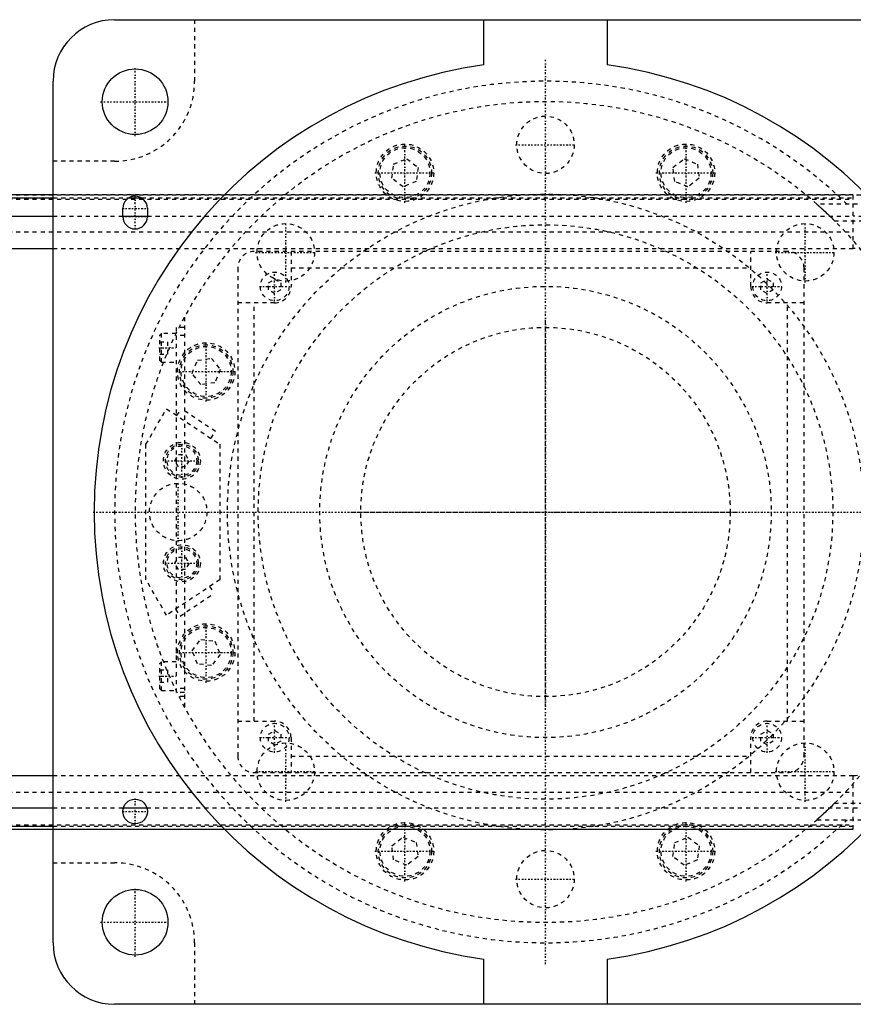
# Model space of a CAD drawing. Extents: x -1055 to 181, y -120 to 120.
# Tile 8 of 9: x -128 to 75, y -120 to 120. Entities that reach past the tile are written whole.
import ezdxf

# ---------------------------------------------------------------- set-up
doc = ezdxf.new("R2010")
doc.units = 0
doc.linetypes.add('CENTER', pattern=[1.5, 0.45, -0.5, 0.05, -0.5])
doc.linetypes.add('DASHED', pattern=[2, 1, -1])
for name, color, linetype in [('AM_0', 7, 'CONTINUOUS'), ('AM_3', 7, 'DASHED'), ('AM_7', 7, 'CENTER')]:
    doc.layers.add(name, color=color, linetype=linetype)

msp = doc.modelspace()

# ---------------------------------------------------------------- linework, layer by layer
at = {"layer": 'AM_0', "color": 7, "linetype": 'CONTINUOUS'}
for p, q in [((-105, 120), (105, 120)), ((-15, 108.97), (-15, 120)), ((15, 120), (15, 108.97)), ((-120, -105), (-120, 105)), ((-120, 77.32), (-659, 77.32)), ((-659, 76.54), (-120, 76.54)), ((-101.59, 76.54), (-98.41, 76.54)), ((-659, 72.1), (-120, 72.1)), ((-103, 72), (-103, 74)), ((-103, 72.1), (-97, 72.1)), ((-97, 74), (-97, 72)), ((-659, 64.2), (-120, 64.2)), ((-659, -64.2), (-120, -64.2)), ((-659, -72.1), (-120, -72.1)), ((-102.86, -72.1), (-97.14, -72.1)), ((-659, -76.54), (-120, -76.54)), ((-659, -77.32), (-120, -77.32)), ((-15, -120), (-15, -108.97)), ((15, -108.97), (15, -120)), ((105, -120), (-105, -120))]:
    msp.add_line(p, q, dxfattribs=at)
for centre, radius in [((-100, 100), 8), ((-100, -73), 3), ((-100, -100), 8)]:
    msp.add_circle(centre, radius, dxfattribs=at)
for centre, radius, start, end in [((-105, 105), 15, 90, 180), ((0, 0), 110, 97.8375, 262.1625), ((0, 0), 110, 277.8375, 82.1625), ((-100, 74), 3, 0, 180), ((-100, 72), 3, 180, 0), ((-105, -105), 15, 180, 270)]:
    msp.add_arc(centre, radius, start, end, dxfattribs=at)
at = {"layer": 'AM_3', "color": 6, "linetype": 'DASHED'}
for p, q in [((-85.5, 120), (-85.5, 105)), ((-105, 85.5), (-120, 85.5)), ((-37.45, 81.36), (-37, 84.8)), ((-37, 84.8), (-33.8, 86.12)), ((-33.8, 86.12), (-31.05, 84.01)), ((-31.05, 84.01), (-31.5, 80.58)), ((31.05, 84.01), (33.8, 86.12)), ((31.5, 80.58), (31.05, 84.01)), ((33.8, 86.12), (37, 84.8)), ((37, 84.8), (37.45, 81.36)), ((-34.7, 79.25), (-37.45, 81.36)), ((-31.5, 80.58), (-34.7, 79.25)), ((34.7, 79.25), (31.5, 80.58)), ((37.45, 81.36), (34.7, 79.25)), ((-659, 77.28), (75, 77.28)), ((75, 77.32), (-120, 77.32)), ((75, 64.2), (75, 77.32)), ((-659, 76.29), (75, 76.29)), ((-120, 76.54), (-101.59, 76.54)), ((-98.41, 76.54), (75, 76.54)), ((120, 75), (66.14, 75)), ((-120, 72.1), (-103, 72.1)), ((-97, 72.1), (75, 72.1)), ((70.42, 71), (135, 71)), ((-659, 68.3), (75, 68.3)), ((-120, 64.2), (75, 64.2)), ((59, 63.5), (-71, 63.5)), ((-62, 63.5), (-62, 55)), ((50, 55), (50, 63.5)), ((-75, 59.5), (-75, -59.5)), ((-62, 59.5), (50, 59.5)), ((63, -59.5), (63, 59.5)), ((-67.5, 55.87), (-66, 56.73)), ((-67.5, 54.13), (-67.5, 55.87)), ((-66, 56.73), (-64.5, 55.87)), ((-64.5, 55.87), (-64.5, 54.13)), ((52.5, 55.87), (54, 56.73)), ((52.5, 54.13), (52.5, 55.87)), ((54, 56.73), (55.5, 55.87)), ((55.5, 55.87), (55.5, 54.13)), ((-66, 53.27), (-67.5, 54.13)), ((-64.5, 54.13), (-66, 53.27)), ((54, 53.27), (52.5, 54.13)), ((55.5, 54.13), (54, 53.27)), ((-66, 51), (-75, 51)), ((-71, -51), (-71, 51)), ((63, 51), (54, 51)), ((59, -51), (59, 51)), ((-88, 47.5), (-88, -47.5)), ((-93.6, 43.5), (-94, 43.1)), ((-90, 43.5), (-93.6, 43.5)), ((-93.6, 36.5), (-93.6, 43.5)), ((-88, 45), (-90, 45)), ((-90, 45), (-90, -45)), ((-94, 36.9), (-94, 43.1)), ((-94, 41.5), (-92, 41.5)), ((-92, 38.5), (-92, 41.5)), ((-88, 43), (-90, 43)), ((-94, 40), (-92, 40)), ((-94, 38.5), (-92, 38.5)), ((-94, 36.9), (-93.6, 36.5)), ((-93.6, 36.5), (-90, 36.5)), ((-86.12, 33.8), (-84.8, 37)), ((-84.8, 37), (-81.36, 37.45)), ((-81.36, 37.45), (-79.25, 34.7)), ((-84.01, 31.05), (-86.12, 33.8)), ((-79.25, 34.7), (-80.58, 31.5)), ((-80.58, 31.5), (-84.01, 31.05)), ((-97.35, 16.5), (-92.35, 25.16)), ((-92.35, 25.16), (-79.35, 16.5)), ((-89.85, 23.5), (-88.74, 25.16)), ((-80.42, 19.62), (-88.74, 25.16)), ((-81.53, 17.95), (-80.42, 19.62)), ((-97.35, -16.5), (-97.35, 16.5)), ((-79.35, 16.5), (-79.35, -16.5)), ((-90.33, 12.5), (-89.47, 14)), ((-89.47, 11), (-90.33, 12.5)), ((-89.47, 14), (-87.73, 14)), ((-87.73, 14), (-86.87, 12.5)), ((-86.87, 12.5), (-87.73, 11)), ((-87.73, 11), (-89.47, 11)), ((-90.33, -12.5), (-89.47, -11)), ((-89.47, -11), (-87.73, -11)), ((-87.73, -11), (-86.87, -12.5)), ((-89.47, -14), (-90.33, -12.5)), ((-87.73, -14), (-89.47, -14)), ((-86.87, -12.5), (-87.73, -14)), ((-92.35, -25.16), (-97.35, -16.5)), ((-79.35, -16.5), (-92.35, -25.16)), ((-81.85, -18.16), (-80.74, -19.83)), ((-89.06, -25.37), (-80.74, -19.83)), ((-90.17, -23.71), (-89.06, -25.37)), ((-86.12, -33.8), (-84.01, -31.05)), ((-84.01, -31.05), (-80.58, -31.5)), ((-80.58, -31.5), (-79.25, -34.7)), ((-84.8, -37), (-86.12, -33.8)), ((-79.25, -34.7), (-81.36, -37.45)), ((-93.6, -36.5), (-94, -36.9)), ((-94, -43.1), (-94, -36.9)), ((-90, -36.5), (-93.6, -36.5)), ((-93.6, -43.5), (-93.6, -36.5)), ((-81.36, -37.45), (-84.8, -37)), ((-94, -38.5), (-92, -38.5)), ((-94, -40), (-92, -40)), ((-92, -41.5), (-92, -38.5)), ((-94, -41.5), (-92, -41.5)), ((-94, -43.1), (-93.6, -43.5)), ((-88, -43), (-90, -43)), ((-93.6, -43.5), (-90, -43.5)), ((-88, -44), (-90, -44)), ((-88, -45), (-90, -45)), ((-75, -51), (-66, -51)), ((54, -51), (63, -51)), ((-67.5, -54.13), (-66, -53.27)), ((-67.5, -55.87), (-67.5, -54.13)), ((-66, -53.27), (-64.5, -54.13)), ((-64.5, -54.13), (-64.5, -55.87)), ((-62, -55), (-62, -63.5)), ((50, -63.5), (50, -55)), ((52.5, -54.13), (54, -53.27)), ((52.5, -55.87), (52.5, -54.13)), ((54, -53.27), (55.5, -54.13)), ((55.5, -54.13), (55.5, -55.87)), ((-66, -56.73), (-67.5, -55.87)), ((-64.5, -55.87), (-66, -56.73)), ((54, -56.73), (52.5, -55.87)), ((55.5, -55.87), (54, -56.73)), ((-62, -59.5), (50, -59.5)), ((-120, -64.2), (75, -64.2)), ((-71, -63.5), (59, -63.5)), ((75, -77.32), (75, -64.2)), ((-659, -68.3), (75, -68.3)), ((70.42, -71), (135, -71)), ((-120, -72.1), (-102.86, -72.1)), ((-97.14, -72.1), (75, -72.1)), ((-659, -76.29), (75, -76.29)), ((-120, -76.54), (75, -76.54)), ((66.14, -75), (120, -75)), ((-659, -77.28), (75, -77.28)), ((-120, -77.32), (75, -77.32)), ((-37.45, -81.36), (-34.7, -79.25)), ((-37, -84.8), (-37.45, -81.36)), ((-34.7, -79.25), (-31.5, -80.58)), ((-31.5, -80.58), (-31.05, -84.01)), ((31.05, -84.01), (31.5, -80.58)), ((31.5, -80.58), (34.7, -79.25)), ((34.7, -79.25), (37.45, -81.36)), ((37.45, -81.36), (37, -84.8)), ((-120, -85.5), (-105, -85.5)), ((-33.8, -86.12), (-37, -84.8)), ((-31.05, -84.01), (-33.8, -86.12)), ((33.8, -86.12), (31.05, -84.01)), ((37, -84.8), (33.8, -86.12)), ((-85.5, -105), (-85.5, -120))]:
    msp.add_line(p, q, dxfattribs=at)
for points in [[(66.14, 75, 0), (66.14, 75, 0), (66.15, 75, 0), (66.15, 75, 0), (66.15, 74.99, 0), (66.15, 74.99, 0), (66.16, 74.99, 0), (66.16, 74.98, 0), (66.17, 74.97, 0), (66.18, 74.97, 0), (66.19, 74.96, 0), (66.2, 74.95, 0), (66.21, 74.95, 0), (66.22, 74.93, 0), (66.23, 74.92, 0), (66.25, 74.91, 0), (66.27, 74.89, 0), (66.29, 74.87, 0), (66.3, 74.87, 0), (66.31, 74.86, 0), (66.33, 74.84, 0), (66.35, 74.82, 0), (66.36, 74.81, 0), (66.37, 74.8, 0), (66.4, 74.77, 0), (66.42, 74.75, 0), (66.44, 74.74, 0), (66.45, 74.73, 0), (66.48, 74.7, 0), (66.51, 74.68, 0), (66.54, 74.65, 0), (66.57, 74.62, 0), (66.6, 74.59, 0), (66.62, 74.58, 0), (66.63, 74.57, 0), (66.67, 74.54, 0), (66.7, 74.51, 0), (66.74, 74.47, 0), (66.77, 74.44, 0), (66.81, 74.41, 0), (66.83, 74.39, 0), (66.84, 74.38, 0), (66.88, 74.34, 0), (66.92, 74.31, 0), (66.96, 74.27, 0), (67, 74.24, 0), (67.04, 74.2, 0), (67.06, 74.19, 0), (67.08, 74.17, 0), (67.12, 74.13, 0), (67.16, 74.1, 0), (67.2, 74.06, 0), (67.24, 74.02, 0), (67.28, 73.99, 0), (67.3, 73.97, 0), (67.32, 73.95, 0), (67.36, 73.91, 0), (67.4, 73.87, 0), (67.45, 73.83, 0), (67.49, 73.79, 0), (67.53, 73.75, 0), (67.55, 73.73, 0), (67.58, 73.71, 0), (67.62, 73.67, 0), (67.67, 73.63, 0), (67.69, 73.61, 0), (67.83, 73.48, 0), (68.12, 73.21, 0), (68.41, 72.94, 0), (68.72, 72.65, 0), (69.03, 72.35, 0), (69.34, 72.05, 0), (69.5, 71.9, 0), (69.66, 71.75, 0), (69.97, 71.45, 0), (70.27, 71.15, 0), (70.42, 71, 0)], [(70.42, -71, 0), (70.27, -71.15, 0), (69.97, -71.45, 0), (69.66, -71.75, 0), (69.5, -71.9, 0), (69.34, -72.05, 0), (69.03, -72.35, 0), (68.72, -72.65, 0), (68.41, -72.94, 0), (68.12, -73.21, 0), (67.83, -73.48, 0), (67.69, -73.61, 0), (67.67, -73.63, 0), (67.62, -73.67, 0), (67.58, -73.71, 0), (67.55, -73.73, 0), (67.53, -73.75, 0), (67.49, -73.79, 0), (67.45, -73.83, 0), (67.4, -73.87, 0), (67.36, -73.91, 0), (67.32, -73.95, 0), (67.3, -73.97, 0), (67.28, -73.99, 0), (67.24, -74.02, 0), (67.2, -74.06, 0), (67.16, -74.1, 0), (67.12, -74.13, 0), (67.08, -74.17, 0), (67.06, -74.19, 0), (67.04, -74.2, 0), (67, -74.24, 0), (66.96, -74.27, 0), (66.92, -74.31, 0), (66.88, -74.34, 0), (66.84, -74.38, 0), (66.83, -74.39, 0), (66.81, -74.41, 0), (66.77, -74.44, 0), (66.74, -74.47, 0), (66.7, -74.51, 0), (66.67, -74.54, 0), (66.63, -74.57, 0), (66.62, -74.58, 0), (66.6, -74.59, 0), (66.57, -74.62, 0), (66.54, -74.65, 0), (66.51, -74.68, 0), (66.48, -74.7, 0), (66.45, -74.73, 0), (66.44, -74.74, 0), (66.42, -74.75, 0), (66.4, -74.77, 0), (66.37, -74.8, 0), (66.36, -74.81, 0), (66.35, -74.82, 0), (66.33, -74.84, 0), (66.31, -74.86, 0), (66.3, -74.87, 0), (66.29, -74.87, 0), (66.27, -74.89, 0), (66.25, -74.91, 0), (66.23, -74.92, 0), (66.22, -74.93, 0), (66.21, -74.95, 0), (66.2, -74.95, 0), (66.19, -74.96, 0), (66.18, -74.97, 0), (66.17, -74.97, 0), (66.16, -74.98, 0), (66.16, -74.99, 0), (66.15, -74.99, 0), (66.15, -74.99, 0), (66.15, -75, 0), (66.15, -75, 0), (66.14, -75, 0), (66.14, -75, 0)]]:
    msp.add_polyline3d(points, dxfattribs=at)
for centre, radius in [((0, 89.5), 7), ((-34.25, 82.69), 7), ((-34.25, 82.69), 6.5), ((34.25, 82.69), 7), ((34.25, 82.69), 6.5), ((-34.25, 82.69), 6.1), ((34.25, 82.69), 6.1), ((0, 0), 77.5), ((-63.29, 63.29), 7), ((0, 0), 70), ((63.29, 63.29), 7), ((-66, 55), 3.5), ((54, 55), 3.5), ((0, 0), 55), ((0, 0), 45), ((0, 0), 45), ((-82.69, 34.25), 7), ((-82.69, 34.25), 6.5), ((-82.69, 34.25), 6.1), ((-88.6, 12.5), 4.5), ((-88.6, 12.5), 4), ((-88.6, 12.5), 3.6), ((-89.5, 0), 7), ((-88.6, -12.5), 4.5), ((-88.6, -12.5), 4), ((-88.6, -12.5), 3.6), ((-82.69, -34.25), 7), ((-82.69, -34.25), 6.5), ((-82.69, -34.25), 6.1), ((-66, -55), 3.5), ((54, -55), 3.5), ((-63.29, -63.29), 7), ((63.29, -63.29), 7), ((-34.25, -82.69), 7), ((-34.25, -82.69), 6.5), ((-34.25, -82.69), 6.1), ((34.25, -82.69), 7), ((34.25, -82.69), 6.5), ((34.25, -82.69), 6.1), ((0, -89.5), 7)]:
    msp.add_circle(centre, radius, dxfattribs=at)
for centre, radius, start, end in [((-105, 105), 19.5, 270, 0), ((0, 0), 105, 45.5847, 314.4153), ((0, 0), 100, 48.5904, 311.4096), ((75, 49), 28.28, 57.9645, 90), ((75, 49), 23.1, 64.3441, 90), ((0, 0), 100, 314.7651, 45.2349), ((-71, 59.5), 4, 90, 180), ((59, 59.5), 4, 0, 90), ((75, 49), 15.2, 58.2431, 90), ((-66, 55), 4, 270, 0), ((54, 55), 4, 180, 270), ((-66, -55), 4, 0, 90), ((54, -55), 4, 90, 180), ((-71, -59.5), 4, 180, 270), ((59, -59.5), 4, 270, 0), ((75, -49), 15.2, 270, 301.7569), ((75, -49), 23.1, 270, 295.6559), ((-105, -105), 19.5, 0, 90)]:
    msp.add_arc(centre, radius, start, end, dxfattribs=at)
at = {"layer": 'AM_7', "color": 4, "linetype": 'CENTER'}
for p, q in [((-100, 91.6), (-100, 108.4)), ((0, -110.25), (0, 110.25)), ((-108.4, 100), (-91.6, 100)), ((-34.25, 75.34), (-34.25, 90.04)), ((-7.35, 89.5), (7.35, 89.5)), ((34.25, 75.34), (34.25, 90.04)), ((-41.6, 82.69), (-26.9, 82.69)), ((26.9, 82.69), (41.6, 82.69)), ((-100, 68.85), (-100, 77.15)), ((-103.15, 74), (-96.85, 74)), ((-103.15, 72), (-96.85, 72)), ((-63.29, 55.94), (-63.29, 70.64)), ((63.29, 55.94), (63.29, 70.64)), ((-70.64, 63.29), (-55.94, 63.29)), ((55.94, 63.29), (70.64, 63.29)), ((-66, 51.33), (-66, 58.67)), ((54, 51.33), (54, 58.67)), ((-69.67, 55), (-62.33, 55)), ((50.33, 55), (57.67, 55)), ((0, -47.25), (0, 47.25)), ((-82.69, 26.9), (-82.69, 41.6)), ((-94.2, 40), (-89.8, 40)), ((-90.04, 34.25), (-75.34, 34.25)), ((-88.6, 8.3), (-88.6, 16.7)), ((-92.8, 12.5), (-84.4, 12.5)), ((-89.5, -7.35), (-89.5, 7.35)), ((-110.25, 0), (147.5, 0)), ((-47.25, 0), (47.25, 0)), ((-88.6, -16.7), (-88.6, -8.3)), ((-92.8, -12.5), (-84.4, -12.5)), ((-82.69, -41.6), (-82.69, -26.9)), ((-90.04, -34.25), (-75.34, -34.25)), ((-94.2, -40), (-89.8, -40)), ((-66, -58.67), (-66, -51.33)), ((54, -58.67), (54, -51.33)), ((-69.67, -55), (-62.33, -55)), ((50.33, -55), (57.67, -55)), ((-63.29, -70.64), (-63.29, -55.94)), ((63.29, -70.64), (63.29, -55.94)), ((-70.64, -63.29), (-55.94, -63.29)), ((55.94, -63.29), (70.64, -63.29)), ((-100, -76.15), (-100, -69.85)), ((-103.15, -73), (-96.85, -73)), ((-34.25, -90.04), (-34.25, -75.34)), ((34.25, -90.04), (34.25, -75.34)), ((-41.6, -82.69), (-26.9, -82.69)), ((26.9, -82.69), (41.6, -82.69)), ((-7.35, -89.5), (7.35, -89.5)), ((-100, -108.4), (-100, -91.6)), ((-108.4, -100), (-91.6, -100))]:
    msp.add_line(p, q, dxfattribs=at)

doc.saveas('drawing.dxf')
